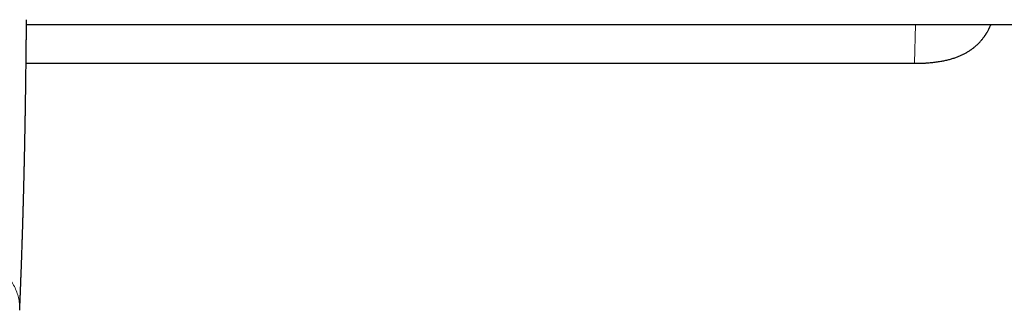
# Model space of a CAD drawing. Header units: millimetres. Extents: x 8 to 732, y 12 to 407.
# Tile 44 of 63: x 398 to 468, y 330 to 350. Entities that reach past the tile are written whole.
import ezdxf

# ---------------------------------------------------------------- set-up
doc = ezdxf.new("R2010")
doc.units = ezdxf.units.MM

msp = doc.modelspace()

# ---------------------------------------------------------------- linework, layer by layer
at = {"color": 7, "linetype": 'Continuous', "lineweight": 30}
for p, q in [((398.25, 350.142), (496.1, 350.142)), ((398.222, 347.376), (461.65, 347.376))]:
    msp.add_line(p, q, dxfattribs=at)
at = {"color": 252, "linetype": 'Continuous', "lineweight": 0}
for p, q in [((461.65, 347.378), (461.713, 350.142)), ((398.222, 347.378), (461.65, 347.378)), ((461.65, 347.378), (461.65, 347.378))]:
    msp.add_line(p, q, dxfattribs=at)
at = {"color": 7, "linetype": 'Continuous', "lineweight": 30}
for points, knots in [([(397.766, 329.728), (397.767, 329.753), (397.772, 329.859), (397.78, 330.048), (397.788, 330.24), (397.793, 330.379), (397.797, 330.463), (397.8, 330.546), (397.804, 330.625), (397.807, 330.7), (397.809, 330.769), (397.812, 330.829), (397.814, 330.881), (397.816, 330.925), (397.818, 330.968), (397.819, 331.013), (397.821, 331.066), (397.824, 331.127), (397.827, 331.198), (397.83, 331.275), (397.833, 331.358), (397.836, 331.446), (397.84, 331.536), (397.844, 331.629), (397.848, 331.743), (397.853, 331.882), (397.859, 332.044), (397.866, 332.211), (397.872, 332.382), (397.878, 332.53), (397.882, 332.653), (397.886, 332.75), (397.889, 332.843), (397.892, 332.933), (397.895, 333.019), (397.898, 333.101), (397.901, 333.184), (397.904, 333.267), (397.907, 333.35), (397.91, 333.428), (397.912, 333.504), (397.915, 333.579), (397.921, 333.749), (397.929, 333.992), (397.94, 334.31), (397.949, 334.609), (397.959, 334.908), (397.968, 335.207), (397.975, 335.433), (397.98, 335.589), (397.983, 335.675), (397.985, 335.76), (397.988, 335.846), (397.991, 335.932), (397.993, 336.019), (397.996, 336.113), (397.999, 336.214), (398.002, 336.323), (398.005, 336.438), (398.009, 336.558), (398.012, 336.683), (398.016, 336.813), (398.02, 336.947), (398.024, 337.083), (398.027, 337.221), (398.031, 337.351), (398.034, 337.472), (398.037, 337.581), (398.04, 337.688), (398.043, 337.792), (398.046, 337.902), (398.049, 338.017), (398.052, 338.136), (398.055, 338.25), (398.058, 338.358), (398.06, 338.473), (398.063, 338.594), (398.067, 338.721), (398.069, 338.836), (398.072, 338.939), (398.074, 339.03), (398.076, 339.119), (398.078, 339.207), (398.081, 339.294), (398.083, 339.383), (398.085, 339.484), (398.088, 339.597), (398.091, 339.724), (398.094, 339.856), (398.097, 339.993), (398.1, 340.132), (398.103, 340.274), (398.106, 340.408), (398.109, 340.534), (398.111, 340.651), (398.114, 340.769), (398.116, 340.884), (398.119, 340.995), (398.121, 341.102), (398.123, 341.192), (398.124, 341.268), (398.125, 341.329), (398.127, 341.388), (398.128, 341.445), (398.129, 341.502), (398.13, 341.564), (398.132, 341.632), (398.133, 341.709), (398.135, 341.791), (398.136, 341.877), (398.138, 341.967), (398.14, 342.062), (398.142, 342.162), (398.144, 342.259), (398.145, 342.352), (398.147, 342.439), (398.149, 342.526), (398.15, 342.611), (398.152, 342.694), (398.153, 342.773), (398.155, 342.846), (398.156, 342.914), (398.157, 342.977), (398.158, 343.034), (398.159, 343.083), (398.16, 343.124), (398.16, 343.159), (398.161, 343.192), (398.161, 343.228), (398.162, 343.268), (398.163, 343.313), (398.164, 343.359), (398.164, 343.407), (398.165, 343.456), (398.166, 343.506), (398.167, 343.557), (398.168, 343.607), (398.169, 343.654), (398.169, 343.699), (398.17, 343.749), (398.171, 343.804), (398.172, 343.862), (398.173, 343.92), (398.174, 343.981), (398.175, 344.047), (398.176, 344.118), (398.178, 344.195), (398.179, 344.276), (398.18, 344.355), (398.181, 344.432), (398.183, 344.506), (398.184, 344.58), (398.185, 344.653), (398.186, 344.742), (398.188, 344.845), (398.19, 344.961), (398.191, 345.072), (398.193, 345.176), (398.194, 345.284), (398.196, 345.396), (398.198, 345.515), (398.199, 345.636), (398.201, 345.758), (398.203, 345.88), (398.204, 346.005), (398.206, 346.132), (398.208, 346.263), (398.21, 346.399), (398.212, 346.541), (398.213, 346.689), (398.215, 346.84), (398.217, 346.994), (398.219, 347.147), (398.221, 347.296), (398.223, 347.432), (398.224, 347.557), (398.225, 347.67), (398.227, 347.779), (398.228, 347.886), (398.229, 347.99), (398.23, 348.114), (398.232, 348.261), (398.234, 348.432), (398.235, 348.595), (398.237, 348.747), (398.238, 348.889), (398.24, 349.031), (398.241, 349.171), (398.242, 349.308), (398.244, 349.442), (398.245, 349.573), (398.246, 349.701), (398.247, 349.826), (398.248, 349.951), (398.249, 350.078), (398.251, 350.208), (398.252, 350.341), (398.253, 350.437), (398.253, 350.488), (398.253, 350.494)], [0, 0, 0, 0, 0.003516, 0.015272, 0.027169, 0.031207, 0.035261, 0.039301, 0.043128, 0.046708, 0.050039, 0.053121, 0.055365, 0.057455, 0.059479, 0.061625, 0.063901, 0.067077, 0.070476, 0.074097, 0.078204, 0.082432, 0.086762, 0.091194, 0.095728, 0.103288, 0.111111, 0.119132, 0.127332, 0.135711, 0.140481, 0.145132, 0.149612, 0.15392, 0.158056, 0.16202, 0.165813, 0.17002, 0.173993, 0.177732, 0.181328, 0.184935, 0.188554, 0.205788, 0.219986, 0.23437, 0.248849, 0.263157, 0.277437, 0.28153, 0.285634, 0.289748, 0.293872, 0.298006, 0.302164, 0.306493, 0.311498, 0.316757, 0.322271, 0.328039, 0.334062, 0.340338, 0.346779, 0.353323, 0.35997, 0.36672, 0.372094, 0.377396, 0.38255, 0.387554, 0.39241, 0.398374, 0.404097, 0.409579, 0.414819, 0.419818, 0.426112, 0.43225, 0.438234, 0.442708, 0.447092, 0.451385, 0.455588, 0.45973, 0.463998, 0.468424, 0.474282, 0.480395, 0.486762, 0.493341, 0.500051, 0.506891, 0.51386, 0.519426, 0.525071, 0.530794, 0.536401, 0.541767, 0.546891, 0.551773, 0.554832, 0.557788, 0.560641, 0.563391, 0.566055, 0.568826, 0.572298, 0.575995, 0.579915, 0.58406, 0.588428, 0.59302, 0.597836, 0.602876, 0.606992, 0.611248, 0.615504, 0.619538, 0.623598, 0.627399, 0.630941, 0.634225, 0.63725, 0.640016, 0.642523, 0.644312, 0.64594, 0.647484, 0.649209, 0.651137, 0.653268, 0.655603, 0.657813, 0.660178, 0.66269, 0.66517, 0.667546, 0.66982, 0.67199, 0.674058, 0.677099, 0.679886, 0.682575, 0.685485, 0.688683, 0.692119, 0.695793, 0.699705, 0.703855, 0.707283, 0.710857, 0.714471, 0.717994, 0.721426, 0.727331, 0.732947, 0.738274, 0.743313, 0.748063, 0.753788, 0.759538, 0.765355, 0.77124, 0.777193, 0.783119, 0.789235, 0.795563, 0.802106, 0.809001, 0.816118, 0.823457, 0.830992, 0.838398, 0.845578, 0.852533, 0.858144, 0.863599, 0.868898, 0.874041, 0.879029, 0.883996, 0.892015, 0.900294, 0.908833, 0.915544, 0.922408, 0.929336, 0.936122, 0.942754, 0.949235, 0.955563, 0.961738, 0.967761, 0.97372, 0.979833, 0.98611, 0.992552, 0.999158, 1, 1, 1, 1]), ([(461.65, 347.376), (461.69, 347.376), (461.79, 347.376), (461.956, 347.378), (462.146, 347.384), (462.336, 347.392), (462.52, 347.403), (462.698, 347.416), (462.87, 347.432), (463.037, 347.45), (463.2, 347.471), (463.358, 347.494), (463.512, 347.519), (463.661, 347.547), (463.806, 347.576), (463.946, 347.608), (464.081, 347.641), (464.213, 347.677), (464.34, 347.714), (464.464, 347.753), (464.584, 347.795), (464.701, 347.838), (464.815, 347.882), (464.925, 347.929), (465.031, 347.977), (465.133, 348.026), (465.233, 348.078), (465.332, 348.131), (465.428, 348.187), (465.522, 348.245), (465.613, 348.304), (465.702, 348.366), (465.789, 348.428), (465.872, 348.493), (465.954, 348.559), (466.032, 348.627), (466.108, 348.695), (466.181, 348.766), (466.252, 348.838), (466.322, 348.912), (466.39, 348.989), (466.457, 349.068), (466.521, 349.149), (466.584, 349.233), (466.645, 349.318), (466.704, 349.406), (466.761, 349.495), (466.816, 349.586), (466.87, 349.68), (466.922, 349.777), (466.972, 349.876), (467.021, 349.978), (467.061, 350.067), (467.085, 350.122), (467.093, 350.142)], [0, 0, 0, 0, 0.018177, 0.04615, 0.076181, 0.10542, 0.133746, 0.161062, 0.187509, 0.213203, 0.238238, 0.262694, 0.286673, 0.30997, 0.332556, 0.354522, 0.375915, 0.396775, 0.417138, 0.43704, 0.456509, 0.475575, 0.494265, 0.512678, 0.530346, 0.547739, 0.565024, 0.582188, 0.599216, 0.616098, 0.632825, 0.649391, 0.66579, 0.682019, 0.698076, 0.713961, 0.729675, 0.745208, 0.760553, 0.776214, 0.79198, 0.807844, 0.823799, 0.839836, 0.855944, 0.87208, 0.888229, 0.904665, 0.921271, 0.938076, 0.955111, 0.972408, 0.990008, 1, 1, 1, 1])]:
    msp.add_open_spline(points, degree=3, knots=knots, dxfattribs=at)
at = {"color": 252, "linetype": 'Continuous', "lineweight": 0}
for points, knots in [([(461.65, 347.378), (461.65, 347.378), (461.756, 347.378), (461.969, 347.38), (462.287, 347.391), (462.606, 347.41), (462.924, 347.439), (463.188, 347.471), (463.4, 347.503), (463.558, 347.53), (463.716, 347.56), (463.873, 347.593), (464.029, 347.63), (464.191, 347.673), (464.358, 347.722), (464.53, 347.777), (464.701, 347.839), (464.869, 347.907), (465.036, 347.98), (465.2, 348.061), (465.361, 348.148), (465.519, 348.243), (465.674, 348.345), (465.826, 348.456), (465.973, 348.575), (466.114, 348.701), (466.249, 348.835), (466.379, 348.976), (466.502, 349.123), (466.61, 349.268), (466.705, 349.407), (466.789, 349.54), (466.867, 349.676), (466.941, 349.814), (467.01, 349.955), (467.061, 350.065), (467.086, 350.128), (467.092, 350.142)], [0, 0, 0, 0, 0.000009, 0.048796, 0.097609, 0.146507, 0.195444, 0.244505, 0.269068, 0.293631, 0.31826, 0.342889, 0.367568, 0.392247, 0.419911, 0.447601, 0.475393, 0.503184, 0.53112, 0.559055, 0.587147, 0.615289, 0.643976, 0.672724, 0.701705, 0.730687, 0.759955, 0.789224, 0.81875, 0.848347, 0.872386, 0.896459, 0.920502, 0.944545, 0.968701, 0.992858, 1, 1, 1, 1]), ([(397.761, 329.729), (397.765, 329.826), (397.773, 330.061), (397.728, 330.431), (397.634, 330.836), (397.487, 331.236), (397.289, 331.63), (397.042, 332.015), (396.746, 332.39), (396.401, 332.755), (396.009, 333.105), (395.57, 333.441), (395.084, 333.759), (394.553, 334.058), (393.98, 334.335), (393.371, 334.585), (392.728, 334.81), (392.086, 334.996), (391.457, 335.147), (390.848, 335.267), (390.225, 335.364), (389.589, 335.437), (388.944, 335.488), (388.509, 335.5), (388.292, 335.507)], [0, 0, 0, 0, 0.035512, 0.085157, 0.134424, 0.183471, 0.232459, 0.281553, 0.330548, 0.379196, 0.427606, 0.475898, 0.524205, 0.572599, 0.620763, 0.668338, 0.715655, 0.763106, 0.802735, 0.842244, 0.881672, 0.921067, 0.960487, 1, 1, 1, 1])]:
    msp.add_open_spline(points, degree=3, knots=knots, dxfattribs=at)

doc.saveas('drawing.dxf')
